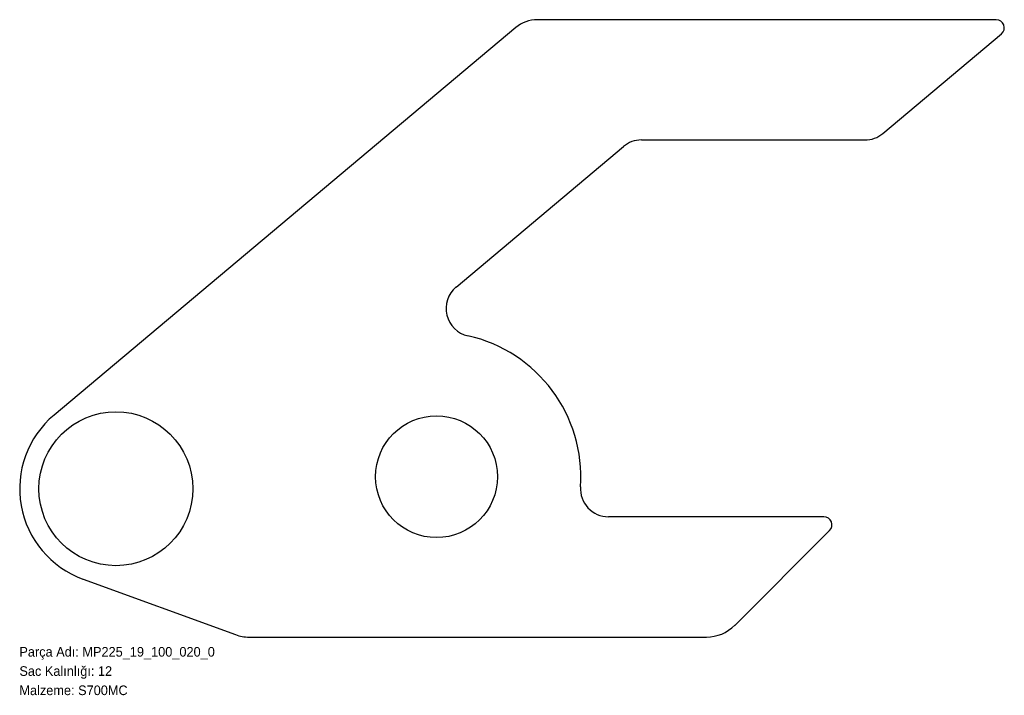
# Model space of a CAD drawing. Header units: millimetres. Extents: x 0 to 1229, y -72 to 770.
import ezdxf

# ---------------------------------------------------------------- set-up
doc = ezdxf.new("R2010")
doc.units = ezdxf.units.MM
doc.linetypes.add('SLD-Katı', pattern=[0])
doc.linetypes.add('SLD-Sürekli', pattern=[0])
doc.layers.add('METIN', color=96, linetype='SLD-Katı')
doc.styles.add('SLDTEXTSTYLE0', font='ARIAL.TTF', dxfattribs={"width": 0.948, "bigfont": 'bigfont'})
doc.styles.add('SLDTEXTSTYLE1', font='ARIAL.TTF', dxfattribs={"width": 0.948})

msp = doc.modelspace()

# ---------------------------------------------------------------- linework, layer by layer
at = {"color": 7, "linetype": 'SLD-Sürekli', "lineweight": 25}
for p, q in [((1218.7, 770.4), (646.2, 770.4)), ((619.2, 760.6), (43.3, 277.3)), ((1077.2, 628.6), (1225.1, 752.7)), ((776, 620.4), (1054.7, 620.4)), ((544.8, 437), (753.5, 612.2)), ((1003.7, 150.4), (734.9, 150.4)), ((892.5, 15), (1010.8, 133.3)), ((79.4, 72.6), (269.5, 3.4)), ((286.6, 0.4), (857.1, 0.4))]:
    msp.add_line(p, q, dxfattribs=at)
for centre, radius in [((120.4, 185.4), 96), ((520.4, 200.4), 76)]:
    msp.add_circle(centre, radius, dxfattribs=at)
for centre, radius, start, end in [((646.2, 728.4), 42, 90, 130), ((1218.7, 760.4), 10, 310, 90), ((1054.7, 655.4), 35, 270, 310), ((776, 585.4), 35, 90, 130), ((567.3, 410.2), 35, 130, 257.4129), ((520.4, 200.4), 180, 355.9994, 77.4129), ((120.4, 185.4), 120, 130, 250), ((734.9, 185.4), 35, 175.9994, 270), ((1003.7, 140.4), 10, 315, 90), ((857.1, 50.4), 50, 270, 315), ((286.6, 50.4), 50, 250, 270)]:
    msp.add_arc(centre, radius, start, end, dxfattribs=at)

# ---------------------------------------------------------------- texts
at = {"layer": 'METIN', "char_height": 12, "attachment_point": 1}
for s, insert, style in [('Parça Adı: MP225_19_100_020_0', (0, -12), 'SLDTEXTSTYLE0'), ('Sac Kalınlığı: 12', (0, -36), 'SLDTEXTSTYLE0'), ('Malzeme: S700MC', (0, -60), 'SLDTEXTSTYLE1')]:
    msp.add_mtext(s, dxfattribs=dict(at, insert=insert, style=style))

doc.saveas('drawing.dxf')
